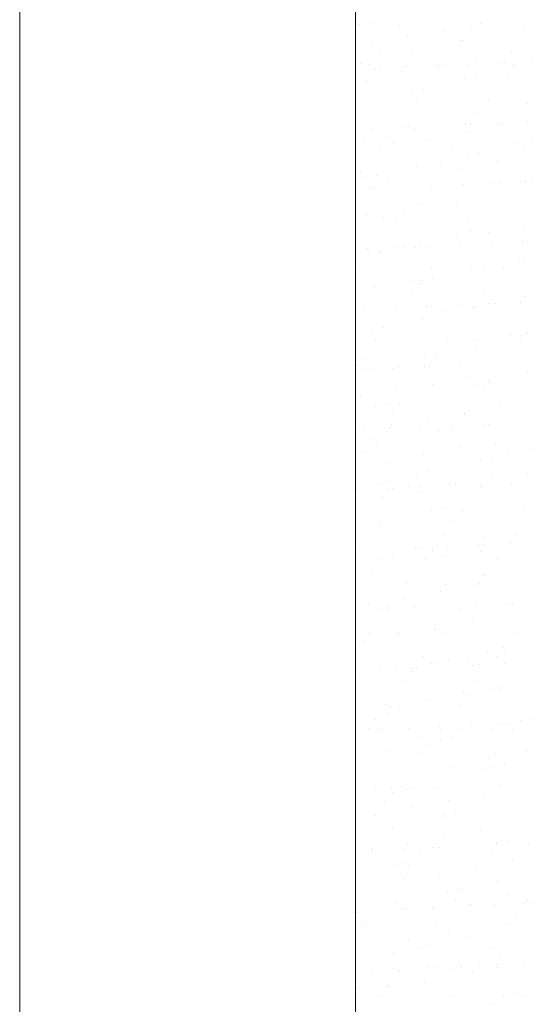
# Model space of a CAD drawing. Header units: millimetres. Extents: x -2274 to 12297, y -16157 to 26321.
# Tile 185 of 256: x -2181 to -2123, y -162 to -51. Entities that reach past the tile are written whole.
import ezdxf

# ---------------------------------------------------------------- set-up
doc = ezdxf.new("R2010")
doc.units = ezdxf.units.MM
doc.layers.add('-ŚCIANY NOŚNE', color=4, linetype='Continuous', lineweight=53)
doc.layers.add('KRESKOWANIE', color=8, linetype='Continuous')

msp = doc.modelspace()

# ---------------------------------------------------------------- linework, layer by layer
at = {"layer": '-ŚCIANY NOŚNE', "color": 253, "lineweight": 13}
for p, q in [((-2181, 301), (-2181, -797)), ((-2143, 250), (-2143, -249))]:
    msp.add_line(p, q, dxfattribs=at)
at = {"layer": 'KRESKOWANIE', "color": 253, "linetype": 'Continuous', "lineweight": 13}
for p, q in [((-2141.35, -51.29), (-2141.35, -51.29)), ((-2142.59, -51.56), (-2142.59, -51.56)), ((-2138.01, -51.67), (-2138.01, -51.67)), ((-2133.03, -52.33), (-2133.03, -52.33)), ((-2129.84, -51.74), (-2129.84, -51.74)), ((-2128.89, -51.39), (-2128.89, -51.39)), ((-2125.11, -52.05), (-2125.11, -52.05)), ((-2123.87, -51.78), (-2123.87, -51.78)), ((-2137.1, -52.81), (-2137.1, -52.81)), ((-2131.11, -53.39), (-2131.11, -53.39)), ((-2130.94, -53.35), (-2130.94, -53.35)), ((-2141.22, -53.55), (-2141.22, -53.55)), ((-2140.13, -54.43), (-2140.13, -54.43)), ((-2136.64, -54.61), (-2136.64, -54.61)), ((-2135.4, -54.34), (-2135.4, -54.34)), ((-2131.92, -54.45), (-2131.92, -54.45)), ((-2123.76, -54.51), (-2123.76, -54.51)), ((-2129.45, -55.68), (-2129.45, -55.68)), ((-2125.31, -54.74), (-2125.31, -54.74)), ((-2123.15, -55.71), (-2123.15, -55.71)), ((-2142.47, -55.9), (-2142.47, -55.9)), ((-2141.4, -56.09), (-2141.4, -56.09)), ((-2140.89, -56.49), (-2140.89, -56.49)), ((-2140.25, -56.46), (-2140.25, -56.46)), ((-2137.26, -56.33), (-2137.26, -56.33)), ((-2133.83, -56.18), (-2133.83, -56.18)), ((-2133.53, -56.16), (-2133.53, -56.16)), ((-2133.2, -56.15), (-2133.2, -56.15)), ((-2130.2, -56.02), (-2130.2, -56.02)), ((-2126.78, -55.87), (-2126.78, -55.87)), ((-2126.14, -55.84), (-2126.14, -55.84)), ((-2125.02, -56.17), (-2125.02, -56.17)), ((-2124.99, -56.39), (-2124.99, -56.39)), ((-2142.21, -57.14), (-2142.21, -57.14)), ((-2141.78, -57.83), (-2141.78, -57.83)), ((-2137.64, -56.9), (-2137.64, -56.9)), ((-2134.04, -57.21), (-2134.04, -57.21)), ((-2130.7, -57.66), (-2130.7, -57.66)), ((-2129.46, -57.38), (-2129.46, -57.38)), ((-2125.84, -57.22), (-2125.84, -57.22)), ((-2136.52, -58.95), (-2136.52, -58.95)), ((-2135.31, -58.86), (-2135.31, -58.86)), ((-2125.88, -59.02), (-2125.88, -59.02)), ((-2140.99, -59.94), (-2140.99, -59.94)), ((-2136.12, -59.92), (-2136.12, -59.92)), ((-2129.96, -59.5), (-2129.96, -59.5)), ((-2127.95, -59.99), (-2127.95, -59.99)), ((-2142.23, -60.21), (-2142.23, -60.21)), ((-2138.21, -61.18), (-2138.21, -61.18)), ((-2134.07, -60.25), (-2134.07, -60.25)), ((-2124.75, -60.7), (-2124.75, -60.7)), ((-2123.51, -60.43), (-2123.51, -60.43)), ((-2142.28, -61.66), (-2142.28, -61.66)), ((-2130.57, -62), (-2130.57, -62)), ((-2129.22, -61.64), (-2129.22, -61.64)), ((-2141.08, -63.3), (-2141.08, -63.3)), ((-2138.24, -62.68), (-2138.24, -62.68)), ((-2137.65, -63.15), (-2137.65, -63.15)), ((-2137.02, -63.13), (-2137.02, -63.13)), ((-2136.28, -63.26), (-2136.28, -63.26)), ((-2135.04, -62.99), (-2135.04, -62.99)), ((-2134.02, -63), (-2134.02, -63)), ((-2130.6, -62.85), (-2130.6, -62.85)), ((-2130.03, -62.7), (-2130.03, -62.7)), ((-2129.96, -62.82), (-2129.96, -62.82)), ((-2126.97, -62.69), (-2126.97, -62.69)), ((-2126.38, -62.85), (-2126.38, -62.85)), ((-2123.54, -62.54), (-2123.54, -62.54)), ((-2142.11, -64.55), (-2142.11, -64.55)), ((-2139.51, -64.33), (-2139.51, -64.33)), ((-2134.63, -64.53), (-2134.63, -64.53)), ((-2130.49, -63.6), (-2130.49, -63.6)), ((-2123.13, -64.41), (-2123.13, -64.41)), ((-2142.82, -65.75), (-2142.82, -65.75)), ((-2140.32, -65.39), (-2140.32, -65.39)), ((-2138.71, -65.01), (-2138.71, -65.01)), ((-2132.15, -65.46), (-2132.15, -65.46)), ((-2124.63, -65.04), (-2124.63, -65.04)), ((-2123.95, -65.47), (-2123.95, -65.47)), ((-2130.33, -66.31), (-2130.33, -66.31)), ((-2129.09, -66.03), (-2129.09, -66.03)), ((-2136.16, -67.6), (-2136.16, -67.6)), ((-2133.42, -67.11), (-2133.42, -67.11)), ((-2131.06, -67.88), (-2131.06, -67.88)), ((-2126.92, -66.94), (-2126.92, -66.94)), ((-2142.44, -68.15), (-2142.44, -68.15)), ((-2141.86, -68.86), (-2141.86, -68.86)), ((-2140.62, -68.59), (-2140.62, -68.59)), ((-2139.25, -69.1), (-2139.25, -69.1)), ((-2135.14, -68.36), (-2135.14, -68.36)), ((-2134.23, -68.17), (-2134.23, -68.17)), ((-2126.06, -68.23), (-2126.06, -68.23)), ((-2123.14, -69.08), (-2123.14, -69.08)), ((-2141.48, -70.13), (-2141.48, -70.13)), ((-2140.84, -70.1), (-2140.84, -70.1)), ((-2137.85, -69.97), (-2137.85, -69.97)), ((-2134.42, -69.82), (-2134.42, -69.82)), ((-2133.79, -69.79), (-2133.79, -69.79)), ((-2130.79, -69.66), (-2130.79, -69.66)), ((-2127.37, -69.51), (-2127.37, -69.51)), ((-2127.33, -69.89), (-2127.33, -69.89)), ((-2126.73, -69.49), (-2126.73, -69.49)), ((-2124.38, -69.36), (-2124.38, -69.36)), ((-2123.74, -69.36), (-2123.74, -69.36)), ((-2136.35, -70.93), (-2136.35, -70.93)), ((-2130.21, -70.65), (-2130.21, -70.65)), ((-2128.14, -70.94), (-2128.14, -70.94)), ((-2127.48, -71.22), (-2127.48, -71.22)), ((-2123.35, -70.29), (-2123.35, -70.29)), ((-2135.91, -71.91), (-2135.91, -71.91)), ((-2135.67, -72.45), (-2135.67, -72.45)), ((-2134.67, -71.64), (-2134.67, -71.64)), ((-2131.56, -71.7), (-2131.56, -71.7)), ((-2141.74, -73.2), (-2141.74, -73.2)), ((-2139.81, -73.38), (-2139.81, -73.38)), ((-2137.62, -72.58), (-2137.62, -72.58)), ((-2138.43, -73.64), (-2138.43, -73.64)), ((-2130.26, -73.7), (-2130.26, -73.7)), ((-2128.73, -74.68), (-2128.73, -74.68)), ((-2124.26, -73.69), (-2124.26, -73.69)), ((-2123.91, -74.57), (-2123.91, -74.57)), ((-2132.1, -75.8), (-2132.1, -75.8)), ((-2131.53, -75.36), (-2131.53, -75.36)), ((-2129.97, -74.96), (-2129.97, -74.96)), ((-2127.99, -75.05), (-2127.99, -75.05)), ((-2140.55, -76.4), (-2140.55, -76.4)), ((-2138.24, -76.8), (-2138.24, -76.8)), ((-2137.61, -76.77), (-2137.61, -76.77)), ((-2136.24, -76.73), (-2136.24, -76.73)), ((-2135.79, -76.25), (-2135.79, -76.25)), ((-2134.62, -76.64), (-2134.62, -76.64)), ((-2132.34, -76.41), (-2132.34, -76.41)), ((-2131.19, -76.49), (-2131.19, -76.49)), ((-2130.56, -76.46), (-2130.56, -76.46)), ((-2127.56, -76.33), (-2127.56, -76.33)), ((-2124.17, -76.48), (-2124.17, -76.48)), ((-2124.14, -76.18), (-2124.14, -76.18)), ((-2123.5, -76.15), (-2123.5, -76.15)), ((-2141.67, -76.95), (-2141.67, -76.95)), ((-2141.5, -77.51), (-2141.5, -77.51)), ((-2140.32, -77.21), (-2140.32, -77.21)), ((-2140.26, -77.24), (-2140.26, -77.24)), ((-2124.02, -78.01), (-2124.02, -78.01)), ((-2142.63, -79.11), (-2142.63, -79.11)), ((-2141.82, -78.05), (-2141.82, -78.05)), ((-2128.53, -79.14), (-2128.53, -79.14)), ((-2125.44, -78.13), (-2125.44, -78.13)), ((-2124.41, -78.4), (-2124.41, -78.4)), ((-2134.46, -79.18), (-2134.46, -79.18)), ((-2132.66, -80.08), (-2132.66, -80.08)), ((-2129.84, -79.3), (-2129.84, -79.3)), ((-2126.25, -79.19), (-2126.25, -79.19)), ((-2140.85, -81.3), (-2140.85, -81.3)), ((-2136.74, -80.56), (-2136.74, -80.56)), ((-2135.73, -80.83), (-2135.73, -80.83)), ((-2135.55, -80.56), (-2135.55, -80.56)), ((-2134.31, -80.29), (-2134.31, -80.29)), ((-2141.38, -81.85), (-2141.38, -81.85)), ((-2136.54, -81.89), (-2136.54, -81.89)), ((-2128.37, -81.95), (-2128.37, -81.95)), ((-2124.95, -82.49), (-2124.95, -82.49)), ((-2123.9, -82.34), (-2123.9, -82.34)), ((-2138.44, -83.61), (-2138.44, -83.61)), ((-2135.01, -83.47), (-2135.01, -83.47)), ((-2134.38, -83.44), (-2134.38, -83.44)), ((-2131.38, -83.31), (-2131.38, -83.31)), ((-2129.64, -83.6), (-2129.64, -83.6)), ((-2129.6, -83.61), (-2129.6, -83.61)), ((-2129.09, -83.43), (-2129.09, -83.43)), ((-2128.36, -83.33), (-2128.36, -83.33)), ((-2127.96, -83.16), (-2127.96, -83.16)), ((-2127.32, -83.13), (-2127.32, -83.13)), ((-2124.33, -83), (-2124.33, -83)), ((-2142.07, -83.77), (-2142.07, -83.77)), ((-2141.43, -83.75), (-2141.43, -83.75)), ((-2138.66, -84.65), (-2138.66, -84.65)), ((-2137.28, -84.65), (-2137.28, -84.65)), ((-2133.17, -83.91), (-2133.17, -83.91)), ((-2130.45, -84.66), (-2130.45, -84.66)), ((-2141.42, -85.58), (-2141.42, -85.58)), ((-2135.43, -84.9), (-2135.43, -84.9)), ((-2141.13, -86.17), (-2141.13, -86.17)), ((-2139.93, -86.3), (-2139.93, -86.3)), ((-2139.89, -85.89), (-2139.89, -85.89)), ((-2125.52, -86.77), (-2125.52, -86.77)), ((-2123.65, -86.66), (-2123.65, -86.66)), ((-2123.55, -86.38), (-2123.55, -86.38)), ((-2140.74, -87.36), (-2140.74, -87.36)), ((-2133.71, -88), (-2133.71, -88)), ((-2132.57, -87.42), (-2132.57, -87.42)), ((-2129.59, -87.25), (-2129.59, -87.25)), ((-2129.48, -87.95), (-2129.48, -87.95)), ((-2124.36, -87.44), (-2124.36, -87.44)), ((-2137.84, -88.93), (-2137.84, -88.93)), ((-2133.94, -88.94), (-2133.94, -88.94)), ((-2133.84, -89.07), (-2133.84, -89.07)), ((-2142.86, -90.12), (-2142.86, -90.12)), ((-2141.92, -89.41), (-2141.92, -89.41)), ((-2135.21, -90.28), (-2135.21, -90.28)), ((-2135.18, -89.21), (-2135.18, -89.21)), ((-2134.65, -90.13), (-2134.65, -90.13)), ((-2131.78, -90.13), (-2131.78, -90.13)), ((-2131.15, -90.11), (-2131.15, -90.11)), ((-2128.15, -89.97), (-2128.15, -89.97)), ((-2126.48, -90.2), (-2126.48, -90.2)), ((-2124.73, -89.82), (-2124.73, -89.82)), ((-2124.09, -89.8), (-2124.09, -89.8)), ((-2142.26, -90.59), (-2142.26, -90.59)), ((-2141.01, -90.5), (-2141.01, -90.5)), ((-2138.84, -90.44), (-2138.84, -90.44)), ((-2138.2, -90.41), (-2138.2, -90.41)), ((-2130.13, -91.34), (-2130.13, -91.34)), ((-2126.02, -90.6), (-2126.02, -90.6)), ((-2123.53, -90.99), (-2123.53, -90.99)), ((-2134.27, -92.28), (-2134.27, -92.28)), ((-2129.24, -92.26), (-2129.24, -92.26)), ((-2128, -91.98), (-2128, -91.98)), ((-2127.75, -91.85), (-2127.75, -91.85)), ((-2142.46, -93.5), (-2142.46, -93.5)), ((-2138.35, -92.76), (-2138.35, -92.76)), ((-2136.77, -92.89), (-2136.77, -92.89)), ((-2135.06, -93.55), (-2135.06, -93.55)), ((-2128.56, -92.91), (-2128.56, -92.91)), ((-2139.53, -94.54), (-2139.53, -94.54)), ((-2138.04, -94.55), (-2138.04, -94.55)), ((-2126.56, -94.69), (-2126.56, -94.69)), ((-2140.77, -94.82), (-2140.77, -94.82)), ((-2138.85, -95.6), (-2138.85, -95.6)), ((-2130.7, -95.63), (-2130.7, -95.63)), ((-2130.68, -95.67), (-2130.68, -95.67)), ((-2123.29, -95.31), (-2123.29, -95.31)), ((-2138.89, -96.85), (-2138.89, -96.85)), ((-2134.77, -96.11), (-2134.77, -96.11)), ((-2131.98, -96.95), (-2131.98, -96.95)), ((-2129.11, -96.6), (-2129.11, -96.6)), ((-2128.55, -96.8), (-2128.55, -96.8)), ((-2127.92, -96.77), (-2127.92, -96.77)), ((-2124.92, -96.64), (-2124.92, -96.64)), ((-2142.66, -97.42), (-2142.66, -97.42)), ((-2142.02, -97.39), (-2142.02, -97.39)), ((-2139.03, -97.26), (-2139.03, -97.26)), ((-2135.6, -97.11), (-2135.6, -97.11)), ((-2134.97, -97.08), (-2134.97, -97.08)), ((-2134.82, -97.86), (-2134.82, -97.86)), ((-2133.58, -97.59), (-2133.58, -97.59)), ((-2131.95, -97.32), (-2131.95, -97.32)), ((-2140.97, -98.36), (-2140.97, -98.36)), ((-2140.65, -99.15), (-2140.65, -99.15)), ((-2132.76, -98.38), (-2132.76, -98.38)), ((-2127.12, -98.97), (-2127.12, -98.97)), ((-2124.59, -98.45), (-2124.59, -98.45)), ((-2142.23, -100.02), (-2142.23, -100.02)), ((-2135.31, -100.2), (-2135.31, -100.2)), ((-2131.2, -99.45), (-2131.2, -99.45)), ((-2125.86, -100.1), (-2125.86, -100.1)), ((-2123.17, -99.64), (-2123.17, -99.64)), ((-2139.45, -101.13), (-2139.45, -101.13)), ((-2134.88, -101.14), (-2134.88, -101.14)), ((-2128.87, -100.91), (-2128.87, -100.91)), ((-2127.63, -100.63), (-2127.63, -100.63)), ((-2126.67, -101.16), (-2126.67, -101.16)), ((-2134.7, -102.2), (-2134.7, -102.2)), ((-2123.55, -102.32), (-2123.55, -102.32)), ((-2140.4, -103.47), (-2140.4, -103.47)), ((-2139.16, -103.19), (-2139.16, -103.19)), ((-2136.15, -102.79), (-2136.15, -102.79)), ((-2131.74, -103.55), (-2131.74, -103.55)), ((-2128.74, -103.62), (-2128.74, -103.62)), ((-2127.63, -102.8), (-2127.63, -102.8)), ((-2125.32, -103.47), (-2125.32, -103.47)), ((-2124.68, -103.44), (-2124.68, -103.44)), ((-2142.85, -104.23), (-2142.85, -104.23)), ((-2139.43, -104.08), (-2139.43, -104.08)), ((-2138.79, -104.06), (-2138.79, -104.06)), ((-2136.96, -103.85), (-2136.96, -103.85)), ((-2135.88, -104.48), (-2135.88, -104.48)), ((-2135.8, -103.93), (-2135.8, -103.93)), ((-2132.37, -103.78), (-2132.37, -103.78)), ((-2131.74, -103.75), (-2131.74, -103.75)), ((-2128.79, -103.92), (-2128.79, -103.92)), ((-2139.95, -104.96), (-2139.95, -104.96)), ((-2130.06, -105.57), (-2130.06, -105.57)), ((-2128.75, -105.25), (-2128.75, -105.25)), ((-2139.08, -106.61), (-2139.08, -106.61)), ((-2134.45, -106.51), (-2134.45, -106.51)), ((-2133.21, -106.24), (-2133.21, -106.24)), ((-2130.87, -106.63), (-2130.87, -106.63)), ((-2128.17, -106.89), (-2128.17, -106.89)), ((-2124.05, -106.15), (-2124.05, -106.15)), ((-2140.28, -107.8), (-2140.28, -107.8)), ((-2132.3, -107.83), (-2132.3, -107.83)), ((-2140.49, -109.05), (-2140.49, -109.05)), ((-2140.34, -108.26), (-2140.34, -108.26)), ((-2136.38, -108.31), (-2136.38, -108.31)), ((-2123.97, -108.35), (-2123.97, -108.35)), ((-2141.16, -109.32), (-2141.16, -109.32)), ((-2132.99, -109.39), (-2132.99, -109.39)), ((-2128.5, -109.56), (-2128.5, -109.56)), ((-2127.27, -109.28), (-2127.27, -109.28)), ((-2125.51, -110.28), (-2125.51, -110.28)), ((-2124.78, -109.4), (-2124.78, -109.4)), ((-2124.59, -110.24), (-2124.59, -110.24)), ((-2142.62, -111.03), (-2142.62, -111.03)), ((-2139.62, -110.9), (-2139.62, -110.9)), ((-2136.2, -110.75), (-2136.2, -110.75)), ((-2135.56, -110.72), (-2135.56, -110.72)), ((-2134.33, -110.85), (-2134.33, -110.85)), ((-2134.26, -111.04), (-2134.26, -111.04)), ((-2132.57, -110.59), (-2132.57, -110.59)), ((-2129.14, -110.44), (-2129.14, -110.44)), ((-2128.73, -111.17), (-2128.73, -111.17)), ((-2128.51, -110.42), (-2128.51, -110.42)), ((-2140.04, -112.12), (-2140.04, -112.12)), ((-2138.8, -111.84), (-2138.8, -111.84)), ((-2136.92, -112.4), (-2136.92, -112.4)), ((-2135.07, -112.1), (-2135.07, -112.1)), ((-2132.81, -111.65), (-2132.81, -111.65)), ((-2126.9, -112.16), (-2126.9, -112.16)), ((-2141.06, -113.33), (-2141.06, -113.33)), ((-2128.38, -113.9), (-2128.38, -113.9)), ((-2128.17, -113.82), (-2128.17, -113.82)), ((-2125.16, -114.52), (-2125.16, -114.52)), ((-2137.19, -114.86), (-2137.19, -114.86)), ((-2134.09, -115.16), (-2134.09, -115.16)), ((-2133.35, -115.75), (-2133.35, -115.75)), ((-2132.85, -114.89), (-2132.85, -114.89)), ((-2129.23, -115), (-2129.23, -115)), ((-2128.98, -114.87), (-2128.98, -114.87)), ((-2139.92, -116.45), (-2139.92, -116.45)), ((-2138.45, -116.51), (-2138.45, -116.51)), ((-2137.48, -116.68), (-2137.48, -116.68)), ((-2141.56, -117.16), (-2141.56, -117.16)), ((-2140.02, -117.73), (-2140.02, -117.73)), ((-2139.38, -117.7), (-2139.38, -117.7)), ((-2139.27, -117.57), (-2139.27, -117.57)), ((-2136.39, -117.57), (-2136.39, -117.57)), ((-2132.96, -117.42), (-2132.96, -117.42)), ((-2132.33, -117.39), (-2132.33, -117.39)), ((-2131.1, -117.64), (-2131.1, -117.64)), ((-2129.34, -117.26), (-2129.34, -117.26)), ((-2126.9, -117.94), (-2126.9, -117.94)), ((-2125.91, -117.11), (-2125.91, -117.11)), ((-2125.27, -117.08), (-2125.27, -117.08)), ((-2132.37, -119.29), (-2132.37, -119.29)), ((-2129.77, -119.09), (-2129.77, -119.09)), ((-2128.14, -118.21), (-2128.14, -118.21)), ((-2125.66, -118.35), (-2125.66, -118.35)), ((-2141.38, -120.33), (-2141.38, -120.33)), ((-2133.97, -119.5), (-2133.97, -119.5)), ((-2133.91, -120.03), (-2133.91, -120.03)), ((-2133.18, -120.35), (-2133.18, -120.35)), ((-2125.01, -120.41), (-2125.01, -120.41)), ((-2142.1, -121.25), (-2142.1, -121.25)), ((-2139.67, -120.77), (-2139.67, -120.77)), ((-2138.43, -120.49), (-2138.43, -120.49)), ((-2137.99, -120.51), (-2137.99, -120.51)), ((-2142.65, -121.98), (-2142.65, -121.98)), ((-2128.02, -122.55), (-2128.02, -122.55)), ((-2126.28, -122.06), (-2126.28, -122.06)), ((-2126.2, -122.44), (-2126.2, -122.44)), ((-2135.3, -123.11), (-2135.3, -123.11)), ((-2132.48, -123.54), (-2132.48, -123.54)), ((-2130.34, -123.38), (-2130.34, -123.38)), ((-2127.09, -123.12), (-2127.09, -123.12)), ((-2140.21, -124.54), (-2140.21, -124.54)), ((-2138.53, -124.6), (-2138.53, -124.6)), ((-2136.79, -124.39), (-2136.79, -124.39)), ((-2136.56, -124.76), (-2136.56, -124.76)), ((-2136.15, -124.37), (-2136.15, -124.37)), ((-2134.41, -123.86), (-2134.41, -123.86)), ((-2133.72, -123.81), (-2133.72, -123.81)), ((-2133.16, -124.24), (-2133.16, -124.24)), ((-2129.73, -124.09), (-2129.73, -124.09)), ((-2129.1, -124.06), (-2129.1, -124.06)), ((-2126.1, -123.93), (-2126.1, -123.93)), ((-2142.66, -125.53), (-2142.66, -125.53)), ((-2139.55, -125.11), (-2139.55, -125.11)), ((-2137.38, -125.82), (-2137.38, -125.82)), ((-2129.21, -125.88), (-2129.21, -125.88)), ((-2127.77, -126.86), (-2127.77, -126.86)), ((-2126.76, -126.72), (-2126.76, -126.72)), ((-2126.54, -126.59), (-2126.54, -126.59)), ((-2134.95, -127.95), (-2134.95, -127.95)), ((-2133.6, -128.15), (-2133.6, -128.15)), ((-2130.84, -127.2), (-2130.84, -127.2)), ((-2130.48, -127.54), (-2130.48, -127.54)), ((-2139.49, -128.58), (-2139.49, -128.58)), ((-2139.09, -128.88), (-2139.09, -128.88)), ((-2138.07, -129.14), (-2138.07, -129.14)), ((-2131.29, -128.59), (-2131.29, -128.59)), ((-2123.12, -128.66), (-2123.12, -128.66)), ((-2140.76, -130.23), (-2140.76, -130.23)), ((-2139.31, -129.42), (-2139.31, -129.42)), ((-2124.39, -130.31), (-2124.39, -130.31)), ((-2123.19, -130.07), (-2123.19, -130.07)), ((-2141.57, -131.29), (-2141.57, -131.29)), ((-2140.61, -131.37), (-2140.61, -131.37)), ((-2139.97, -131.34), (-2139.97, -131.34)), ((-2136.98, -131.21), (-2136.98, -131.21)), ((-2133.55, -131.06), (-2133.55, -131.06)), ((-2133.41, -131.35), (-2133.41, -131.35)), ((-2132.92, -131.03), (-2132.92, -131.03)), ((-2131.38, -131.3), (-2131.38, -131.3)), ((-2129.93, -130.9), (-2129.93, -130.9)), ((-2127.65, -131.2), (-2127.65, -131.2)), ((-2127.27, -130.55), (-2127.27, -130.55)), ((-2126.5, -130.75), (-2126.5, -130.75)), ((-2125.87, -130.73), (-2125.87, -130.73)), ((-2125.2, -131.37), (-2125.2, -131.37)), ((-2135.52, -132.23), (-2135.52, -132.23)), ((-2133.36, -132.46), (-2133.36, -132.46)), ((-2132.12, -132.19), (-2132.12, -132.19)), ((-2139.59, -132.71), (-2139.59, -132.71)), ((-2139.19, -133.76), (-2139.19, -133.76)), ((-2134.67, -133.01), (-2134.67, -133.01)), ((-2135.49, -134.06), (-2135.49, -134.06)), ((-2127.8, -134.64), (-2127.8, -134.64)), ((-2127.32, -134.13), (-2127.32, -134.13)), ((-2123.69, -133.9), (-2123.69, -133.9)), ((-2131.94, -135.58), (-2131.94, -135.58)), ((-2128.59, -135.78), (-2128.59, -135.78)), ((-2127.41, -135.51), (-2127.41, -135.51)), ((-2126.17, -135.24), (-2126.17, -135.24)), ((-2140.13, -136.8), (-2140.13, -136.8)), ((-2137.6, -136.82), (-2137.6, -136.82)), ((-2136.02, -136.06), (-2136.02, -136.06)), ((-2133.24, -136.8), (-2133.24, -136.8)), ((-2129.4, -136.84), (-2129.4, -136.84)), ((-2140.8, -138.19), (-2140.8, -138.19)), ((-2138.94, -138.07), (-2138.94, -138.07)), ((-2137.7, -137.79), (-2137.7, -137.79)), ((-2137.38, -138.04), (-2137.38, -138.04)), ((-2136.74, -138.01), (-2136.74, -138.01)), ((-2133.75, -137.88), (-2133.75, -137.88)), ((-2130.32, -137.73), (-2130.32, -137.73)), ((-2129.69, -137.7), (-2129.69, -137.7)), ((-2126.69, -137.57), (-2126.69, -137.57)), ((-2124.23, -137.99), (-2124.23, -137.99)), ((-2123.27, -137.42), (-2123.27, -137.42)), ((-2138.87, -138.48), (-2138.87, -138.48)), ((-2128.37, -138.92), (-2128.37, -138.92)), ((-2139.68, -139.54), (-2139.68, -139.54)), ((-2136.56, -140.15), (-2136.56, -140.15)), ((-2132.45, -139.4), (-2132.45, -139.4)), ((-2131.52, -139.6), (-2131.52, -139.6)), ((-2127.29, -139.85), (-2127.29, -139.85)), ((-2123.31, -139.62), (-2123.31, -139.62)), ((-2140.7, -141.08), (-2140.7, -141.08)), ((-2132.99, -141.11), (-2132.99, -141.11)), ((-2132.78, -141.25), (-2132.78, -141.25)), ((-2131.75, -140.84), (-2131.75, -140.84)), ((-2141.8, -142.3), (-2141.8, -142.3)), ((-2138.82, -142.41), (-2138.82, -142.41)), ((-2133.6, -142.31), (-2133.6, -142.31)), ((-2125.43, -142.38), (-2125.43, -142.38)), ((-2124.79, -142.27), (-2124.79, -142.27)), ((-2132.98, -143.5), (-2132.98, -143.5)), ((-2128.87, -142.75), (-2128.87, -142.75)), ((-2141.2, -144.91), (-2141.2, -144.91)), ((-2137.57, -144.85), (-2137.57, -144.85)), ((-2137.12, -144.43), (-2137.12, -144.43)), ((-2134.15, -144.7), (-2134.15, -144.7)), ((-2133.51, -144.68), (-2133.51, -144.68)), ((-2130.52, -144.55), (-2130.52, -144.55)), ((-2127.09, -144.4), (-2127.09, -144.4)), ((-2127.04, -144.16), (-2127.04, -144.16)), ((-2126.7, -144.03), (-2126.7, -144.03)), ((-2126.46, -144.37), (-2126.46, -144.37)), ((-2125.8, -143.89), (-2125.8, -143.89)), ((-2123.46, -144.24), (-2123.46, -144.24)), ((-2141.2, -145.01), (-2141.2, -145.01)), ((-2140.57, -144.99), (-2140.57, -144.99)), ((-2135.71, -145.07), (-2135.71, -145.07)), ((-2132.87, -145.45), (-2132.87, -145.45)), ((-2127.51, -145.09), (-2127.51, -145.09)), ((-2138.58, -146.72), (-2138.58, -146.72)), ((-2137.34, -146.44), (-2137.34, -146.44)), ((-2136.98, -146.72), (-2136.98, -146.72)), ((-2129.41, -146.84), (-2129.41, -146.84)), ((-2125.3, -146.1), (-2125.3, -146.1)), ((-2137.79, -147.78), (-2137.79, -147.78)), ((-2137.63, -148.26), (-2137.63, -148.26)), ((-2133.55, -147.78), (-2133.55, -147.78)), ((-2129.63, -147.85), (-2129.63, -147.85)), ((-2141.74, -149), (-2141.74, -149)), ((-2126.92, -148.5), (-2126.92, -148.5)), ((-2132.63, -149.76), (-2132.63, -149.76)), ((-2131.39, -149.49), (-2131.39, -149.49)), ((-2130.89, -149.5), (-2130.89, -149.5)), ((-2125.84, -150.19), (-2125.84, -150.19)), ((-2139.91, -150.54), (-2139.91, -150.54)), ((-2138.46, -151.06), (-2138.46, -151.06)), ((-2134.34, -151.52), (-2134.34, -151.52)), ((-2134.05, -151.61), (-2134.05, -151.61)), ((-2131.71, -150.56), (-2131.71, -150.56)), ((-2130.91, -151.37), (-2130.91, -151.37)), ((-2130.28, -151.34), (-2130.28, -151.34)), ((-2129.97, -151.13), (-2129.97, -151.13)), ((-2127.29, -151.21), (-2127.29, -151.21)), ((-2123.86, -151.06), (-2123.86, -151.06)), ((-2123.54, -150.62), (-2123.54, -150.62)), ((-2123.23, -151.04), (-2123.23, -151.04)), ((-2142.92, -152.05), (-2142.92, -152.05)), ((-2141.39, -151.83), (-2141.39, -151.83)), ((-2141.18, -152.2), (-2141.18, -152.2)), ((-2138.16, -152.35), (-2138.16, -152.35)), ((-2137.97, -151.68), (-2137.97, -151.68)), ((-2137.33, -151.65), (-2137.33, -151.65)), ((-2125.44, -152.54), (-2125.44, -152.54)), ((-2124.81, -152.28), (-2124.81, -152.28)), ((-2142.3, -153.28), (-2142.3, -153.28)), ((-2141.99, -153.25), (-2141.99, -153.25)), ((-2133.82, -153.32), (-2133.82, -153.32)), ((-2126.68, -152.81), (-2126.68, -152.81)), ((-2125.62, -153.34), (-2125.62, -153.34)), ((-2135.09, -154.97), (-2135.09, -154.97)), ((-2132.51, -154.1), (-2132.51, -154.1)), ((-2130.48, -154.95), (-2130.48, -154.95)), ((-2126.4, -154.47), (-2126.4, -154.47)), ((-2138.21, -155.37), (-2138.21, -155.37)), ((-2136.97, -155.09), (-2136.97, -155.09)), ((-2135.9, -156.03), (-2135.9, -156.03)), ((-2134.59, -155.7), (-2134.59, -155.7)), ((-2127.74, -156.1), (-2127.74, -156.1)), ((-2142.81, -157.11), (-2142.81, -157.11)), ((-2138.73, -156.63), (-2138.73, -156.63)), ((-2126.56, -157.15), (-2126.56, -157.15)), ((-2134.1, -158.32), (-2134.1, -158.32)), ((-2131.11, -158.19), (-2131.11, -158.19)), ((-2131.02, -158.14), (-2131.02, -158.14)), ((-2129, -157.75), (-2129, -157.75)), ((-2127.68, -158.04), (-2127.68, -158.04)), ((-2127.05, -158.01), (-2127.05, -158.01)), ((-2126.9, -158.3), (-2126.9, -158.3)), ((-2124.05, -157.88), (-2124.05, -157.88)), ((-2141.79, -158.66), (-2141.79, -158.66)), ((-2141.16, -158.63), (-2141.16, -158.63)), ((-2138.16, -158.5), (-2138.16, -158.5)), ((-2138.02, -158.79), (-2138.02, -158.79)), ((-2134.74, -158.35), (-2134.74, -158.35)), ((-2132.26, -158.41), (-2132.26, -158.41)), ((-2131.02, -159.05), (-2131.02, -159.05)), ((-2129.82, -158.81), (-2129.82, -158.81)), ((-2139.29, -160.44), (-2139.29, -160.44)), ((-2139.23, -160.46), (-2139.23, -160.46)), ((-2138.09, -159.71), (-2138.09, -159.71)), ((-2135.15, -159.98), (-2135.15, -159.98)), ((-2142.55, -160.7), (-2142.55, -160.7)), ((-2140.1, -161.5), (-2140.1, -161.5)), ((-2131.93, -161.57), (-2131.93, -161.57)), ((-2126.31, -161.46), (-2126.31, -161.46)), ((-2125.07, -161.19), (-2125.07, -161.19)), ((-2123.73, -161.58), (-2123.73, -161.58)), ((-2123.33, -161.65), (-2123.33, -161.65)), ((-2127.44, -162.39), (-2127.44, -162.39))]:
    msp.add_line(p, q, dxfattribs=at)

doc.saveas('drawing.dxf')
